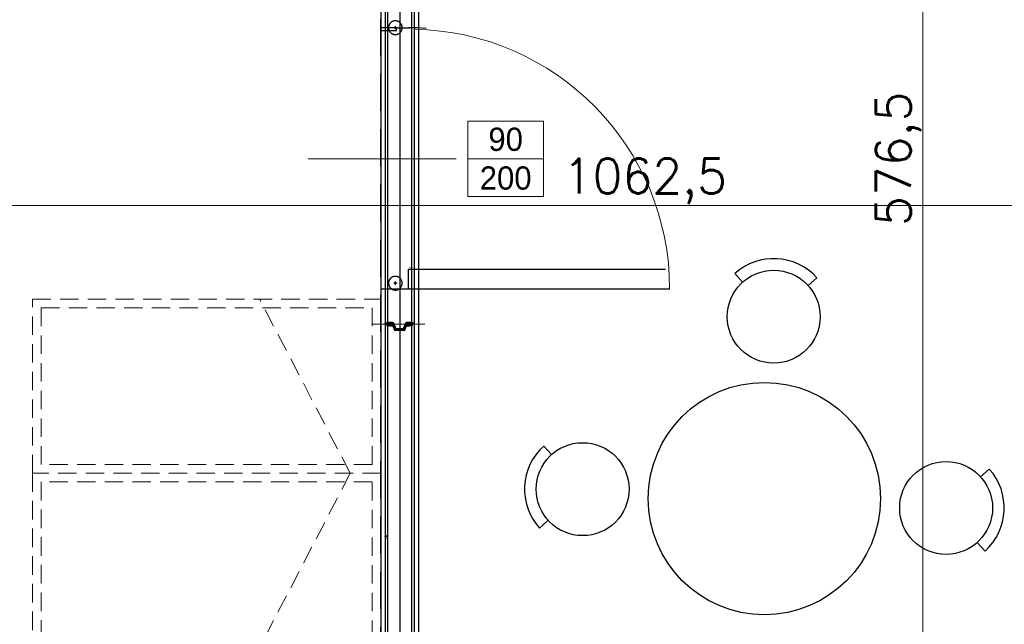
# Model space of a CAD drawing. Header units: millimetres. Extents: x -587 to 33545, y -26688 to 22494.
# Tile 84 of 256: x 9248 to 9587, y 9917 to 10125. Entities that reach past the tile are written whole.
import ezdxf
from ezdxf.lldxf.tags import DXFTag

# ---------------------------------------------------------------- set-up
doc = ezdxf.new("R2010")
doc.units = ezdxf.units.MM
doc.header["$MEASUREMENT"] = 0
doc.linetypes.add('DASHED2', pattern=[9.525, 6.35, -3.175])
for name, color, linetype in [('_I_EKO_PODKLAD 3', 252, 'Continuous'), ('AVECO', 40, 'Continuous'), ('AVECO MODUŁY', 40, 'Continuous'), ('AVECO TORY', 7, 'Continuous')]:
    doc.layers.add(name, color=color, linetype=linetype)
for name, color, linetype, lineweight in [('A_linie osiowe', 30, 'BORDER2', 13), ('A_opisy', 166, 'Continuous', 15), ('A_wyposażenie', 7, 'Continuous', 9), ('l.przerywana', 104, 'ICAD_ISO03W100', 5), ('wymiarowanie', 176, 'Continuous', 9)]:
    doc.layers.add(name, color=color, linetype=linetype, lineweight=lineweight)
doc.styles.add('styl2', font='simplex.shx')
tags = doc.linetypes.add('BORDER2', pattern=[22.225, 6.35, -3.175, 6.35, -3.175, 0, -3.175]).pattern_tags.tags
tags[14:15] = [DXFTag(74, 4), DXFTag(75, 0), DXFTag(340, '0'), DXFTag(46, 1.0), DXFTag(50, 0.0), DXFTag(44, 0.0), DXFTag(45, 0.0)]
tags[12:13] = [DXFTag(74, 4), DXFTag(75, 0), DXFTag(340, '0'), DXFTag(46, 1.0), DXFTag(50, 0.0), DXFTag(44, 0.0), DXFTag(45, 0.0)]
tags[10:11] = [DXFTag(74, 4), DXFTag(75, 0), DXFTag(340, '0'), DXFTag(46, 1.0), DXFTag(50, 0.0), DXFTag(44, 0.0), DXFTag(45, 0.0)]
tags[8:9] = [DXFTag(74, 4), DXFTag(75, 0), DXFTag(340, '0'), DXFTag(46, 1.0), DXFTag(50, 0.0), DXFTag(44, 0.0), DXFTag(45, 0.0)]
tags[6:7] = [DXFTag(74, 4), DXFTag(75, 0), DXFTag(340, '0'), DXFTag(46, 1.0), DXFTag(50, 0.0), DXFTag(44, 0.0), DXFTag(45, 0.0)]
tags[4:5] = [DXFTag(74, 4), DXFTag(75, 0), DXFTag(340, '0'), DXFTag(46, 1.0), DXFTag(50, 0.0), DXFTag(44, 0.0), DXFTag(45, 0.0)]
tags = doc.linetypes.add('ICAD_ISO03W100', pattern=[30, 12, -18]).pattern_tags.tags
tags[6:7] = [DXFTag(74, 4), DXFTag(75, 0), DXFTag(340, '0'), DXFTag(46, 1.0), DXFTag(50, 0.0), DXFTag(44, 0.0), DXFTag(45, 0.0)]
tags[4:5] = [DXFTag(74, 4), DXFTag(75, 0), DXFTag(340, '0'), DXFTag(46, 1.0), DXFTag(50, 0.0), DXFTag(44, 0.0), DXFTag(45, 0.0)]
doc.dimstyles.new('Skala 1-50', dxfattribs={"dimtxt": 12, "dimasz": 5, "dimexe": 1, "dimexo": 1, "dimgap": 1.5, "dimtad": 1, "dimdec": 1, "dimrnd": 0.5, "dimtxsty": 'styl2', "dimblk": 'ARCHTICK', "dimcen": 5, "dimadec": 0, "dimazin": 0, "dimtfac": 1, "dimtdec": 1, "dimtmove": 1, "dimatfit": 3, "dimldrblk": 'ARCHTICK', "dimfxl": 5, "dimfxlon": 1, "dimlwd": -1, "dimlwe": -1, "dimarcsym": 0})

# ---------------------------------------------------------------- blocks, each defined once
blk = doc.blocks.new('_ArchTick')
at = {"color": 0, "linetype": 'ByBlock', "const_width": 0.15}
blk.add_lwpolyline([(-0.5, -0.5), (0.5, 0.5)], dxfattribs=at)
blk = doc.blocks.new('*D5653')
at = {"layer": 'Defpoints', "color": 0}
for p in [(9574.19, 10365.41), (9559.18, 9788.83), (9587.01, 9788.83)]:
    blk.add_point(p, dxfattribs=at)
at = {"layer": 'wymiarowanie', "color": 0}
for p, q in [((9564.18, 10365.41), (9558.18, 10365.41)), ((9559.18, 10365.41), (9559.18, 9788.83)), ((9564.18, 9788.83), (9558.18, 9788.83))]:
    blk.add_line(p, q, dxfattribs=at)
at = {"layer": 'wymiarowanie', "color": 0, "xscale": 5, "yscale": 5, "zscale": 5}
for p, rotation in [((9559.18, 10365.41), 90), ((9559.18, 9788.83), 270)]:
    blk.add_blockref('_ArchTick', p, dxfattribs=dict(at, rotation=rotation))
at = {"layer": 'wymiarowanie', "color": 0, "insert": (9550.83, 10077.12), "char_height": 12, "attachment_point": 5, "rotation": 90, "style": 'styl2'}
blk.add_mtext('576,5', dxfattribs=at)
blk = doc.blocks.new('*D5871')
at = {"layer": 'Defpoints', "color": 0}
for p in [(8932.19, 10071.02), (9994.69, 10071.02), (8932.19, 10061.04)]:
    blk.add_point(p, dxfattribs=at)
at = {"layer": 'wymiarowanie', "color": 0}
for p, q in [((8932.19, 10066.04), (8932.19, 10060.04)), ((9994.69, 10066.04), (9994.69, 10060.04)), ((9994.69, 10061.04), (8932.19, 10061.04))]:
    blk.add_line(p, q, dxfattribs=at)
at = {"layer": 'wymiarowanie', "color": 0, "xscale": 5, "yscale": 5, "zscale": 5, "rotation": 180}
blk.add_blockref('_ArchTick', (8932.19, 10061.04), dxfattribs=at)
at = {"layer": 'wymiarowanie', "color": 0, "xscale": 5, "yscale": 5, "zscale": 5}
blk.add_blockref('_ArchTick', (9994.69, 10061.04), dxfattribs=at)
at = {"layer": 'wymiarowanie', "color": 0, "insert": (9463.44, 10069.39), "char_height": 12, "attachment_point": 5, "style": 'styl2'}
blk.add_mtext('1062,5', dxfattribs=at)

msp = doc.modelspace()

# ---------------------------------------------------------------- linework, layer by layer
at = {"layer": '_I_EKO_PODKLAD 3', "color": 5, "linetype": 'DASHED2', "ltscale": 2}
msp.add_line((9372.5, 9788.83), (9372.5, 10365.41), dxfattribs=at)
msp.add_line((9372.5, 9788.83), (9372.5, 10365.41), dxfattribs=at)
at = {"layer": '_I_EKO_PODKLAD 3', "color": 7, "ltscale": 500}
for p, q in [((9497.12, 10034.62), (9494.44, 10037.59)), ((9497.12, 10034.62), (9494.44, 10037.59)), ((9519.72, 10033.45), (9522.69, 10036.13)), ((9519.72, 10033.45), (9522.69, 10036.13)), ((9431.28, 9975.24), (9428.6, 9978.21)), ((9431.28, 9975.24), (9428.6, 9978.21)), ((9579.1, 9967.61), (9582.07, 9970.29)), ((9579.1, 9967.61), (9582.07, 9970.29)), ((9430.12, 9952.64), (9427.14, 9949.96)), ((9430.12, 9952.64), (9427.14, 9949.96)), ((9577.93, 9945.01), (9580.61, 9942.04)), ((9577.93, 9945.01), (9580.61, 9942.04))]:
    msp.add_line(p, q, dxfattribs=at)
for centre, radius in [((9507.84, 10022.73), 16), ((9507.84, 10022.73), 16), ((9504.61, 9960.12), 40), ((9504.61, 9960.12), 40), ((9442, 9963.36), 16), ((9442, 9963.36), 16), ((9567.21, 9956.89), 16), ((9567.21, 9956.89), 16)]:
    msp.add_circle(centre, radius, dxfattribs=at)
for centre, start, end in [((9507.84, 10022.73), 42.045, 132.045), ((9507.84, 10022.73), 42.045, 132.045), ((9442, 9963.36), 132.045, 222.045), ((9442, 9963.36), 132.045, 222.045), ((9567.21, 9956.89), 312.045, 42.045), ((9567.21, 9956.89), 312.045, 42.045)]:
    msp.add_arc(centre, 20, start, end, dxfattribs=at)
at = {"layer": 'A_linie osiowe', "color": 7, "ltscale": 0.5}
msp.add_line((9387.62, 10020.22), (9369.5, 10020.22), dxfattribs=at)
at = {"layer": 'A_opisy'}
msp.add_line((9347.5, 10077.12), (9402.5, 10077.12), dxfattribs=at)
at = {"layer": 'A_wyposażenie', "color": 7, "linetype": 'DASHED2'}
for q in [(9330.74, 10028.83), (9330.74, 10028.83), (9330.74, 9908.83), (9330.74, 9908.83)]:
    msp.add_line((9361.97, 9968.83), q, dxfattribs=at)
for points in [[(9372.5, 10028.83), (9372.5, 9968.83), (9252.5, 9968.83), (9252.5, 10028.83)], [(9372.5, 10028.83), (9372.5, 9968.83), (9252.5, 9968.83), (9252.5, 10028.83)], [(9369.5, 10025.83), (9369.5, 9971.83), (9255.5, 9971.83), (9255.5, 10025.83)], [(9369.5, 10025.83), (9369.5, 9971.83), (9255.5, 9971.83), (9255.5, 10025.83)], [(9372.5, 9908.83), (9372.5, 9968.83), (9252.5, 9968.83), (9252.5, 9908.83)], [(9372.5, 9908.83), (9372.5, 9968.83), (9252.5, 9968.83), (9252.5, 9908.83)], [(9369.5, 9911.83), (9369.5, 9965.83), (9255.5, 9965.83), (9255.5, 9911.83)], [(9369.5, 9911.83), (9369.5, 9965.83), (9255.5, 9965.83), (9255.5, 9911.83)]]:
    msp.add_lwpolyline(points, close=True, dxfattribs=at)
at = {"layer": 'AVECO', "color": 7}
for p, q in [((9374.74, 10019.9), (9374.55, 10019.9)), ((9374.55, 10019.9), (9374.55, 10019.73)), ((9374.55, 10019.73), (9374.74, 10019.73)), ((9374.55, 10019.73), (9375.55, 10019.73)), ((9375.71, 10019.9), (9374.74, 10019.9)), ((9374.74, 10019.73), (9375.55, 10019.73)), ((9375.55, 10019.73), (9375.55, 10019.61)), ((9375.55, 10019.61), (9375.71, 10019.61)), ((9376.33, 10019.9), (9375.71, 10019.9)), ((9375.71, 10019.61), (9376.33, 10019.61)), ((9376.55, 10019.9), (9376.33, 10019.9)), ((9376.33, 10019.61), (9376.61, 10019.61)), ((9376.56, 10019.9), (9376.55, 10019.9)), ((9376.58, 10019.9), (9376.56, 10019.9)), ((9376.59, 10019.9), (9376.58, 10019.9)), ((9376.6, 10019.9), (9376.59, 10019.9)), ((9376.61, 10019.9), (9376.6, 10019.9)), ((9376.62, 10019.9), (9376.61, 10019.9)), ((9376.61, 10019.61), (9376.66, 10019.47)), ((9376.63, 10019.9), (9376.62, 10019.9)), ((9376.64, 10019.89), (9376.63, 10019.9)), ((9376.65, 10019.89), (9376.64, 10019.89)), ((9376.66, 10019.89), (9376.65, 10019.89)), ((9376.67, 10019.89), (9376.66, 10019.89)), ((9376.66, 10019.47), (9377.34, 10017.89)), ((9376.68, 10019.88), (9376.67, 10019.89)), ((9376.69, 10019.88), (9376.68, 10019.88)), ((9376.71, 10019.87), (9376.69, 10019.88)), ((9376.73, 10019.86), (9376.71, 10019.87)), ((9376.75, 10019.85), (9376.73, 10019.86)), ((9376.77, 10019.85), (9376.75, 10019.85)), ((9376.78, 10019.84), (9376.77, 10019.85)), ((9376.8, 10019.83), (9376.78, 10019.84)), ((9376.81, 10019.82), (9376.8, 10019.83)), ((9376.8, 10019.83), (9376.8, 10019.83)), ((9376.82, 10019.82), (9376.81, 10019.82)), ((9376.81, 10019.82), (9376.81, 10019.82)), ((9376.82, 10019.81), (9376.82, 10019.82)), ((9376.82, 10019.82), (9376.82, 10019.82)), ((9376.83, 10019.81), (9376.82, 10019.81)), ((9376.82, 10019.81), (9376.82, 10019.81)), ((9376.83, 10019.8), (9376.83, 10019.81)), ((9376.83, 10019.81), (9376.83, 10019.81)), ((9376.83, 10019.81), (9376.83, 10019.81)), ((9376.84, 10019.8), (9376.83, 10019.8)), ((9376.84, 10019.79), (9376.84, 10019.8)), ((9376.84, 10019.8), (9376.84, 10019.8)), ((9376.85, 10019.79), (9376.84, 10019.79)), ((9376.85, 10019.78), (9376.85, 10019.79)), ((9376.85, 10019.79), (9376.85, 10019.79)), ((9376.85, 10019.79), (9376.85, 10019.79)), ((9376.86, 10019.78), (9376.85, 10019.78)), ((9376.85, 10019.78), (9376.85, 10019.78)), ((9376.86, 10019.77), (9376.86, 10019.78)), ((9376.87, 10019.76), (9376.86, 10019.77)), ((9376.86, 10019.77), (9376.86, 10019.77)), ((9376.87, 10019.75), (9376.87, 10019.76)), ((9376.88, 10019.74), (9376.87, 10019.75)), ((9376.87, 10019.75), (9376.87, 10019.75)), ((9377.62, 10018.01), (9376.88, 10019.74)), ((9381.12, 10019.74), (9380.38, 10018.01)), ((9380.66, 10017.89), (9381.39, 10019.61)), ((9381.13, 10019.75), (9381.12, 10019.75)), ((9381.12, 10019.75), (9381.12, 10019.74)), ((9381.14, 10019.77), (9381.13, 10019.76)), ((9381.13, 10019.76), (9381.13, 10019.75)), ((9381.15, 10019.78), (9381.14, 10019.78)), ((9381.14, 10019.78), (9381.14, 10019.77)), ((9381.14, 10019.77), (9381.14, 10019.77)), ((9381.16, 10019.8), (9381.15, 10019.79)), ((9381.15, 10019.79), (9381.15, 10019.79)), ((9381.15, 10019.79), (9381.15, 10019.79)), ((9381.15, 10019.79), (9381.15, 10019.79)), ((9381.15, 10019.79), (9381.15, 10019.78)), ((9381.15, 10019.78), (9381.15, 10019.78)), ((9381.17, 10019.81), (9381.16, 10019.8)), ((9381.16, 10019.8), (9381.16, 10019.8)), ((9381.16, 10019.8), (9381.16, 10019.8)), ((9381.18, 10019.81), (9381.17, 10019.81)), ((9381.17, 10019.81), (9381.17, 10019.81)), ((9381.17, 10019.81), (9381.17, 10019.81)), ((9381.17, 10019.81), (9381.17, 10019.81)), ((9381.19, 10019.82), (9381.18, 10019.82)), ((9381.18, 10019.82), (9381.18, 10019.82)), ((9381.18, 10019.82), (9381.18, 10019.82)), ((9381.18, 10019.82), (9381.18, 10019.81)), ((9381.2, 10019.83), (9381.19, 10019.83)), ((9381.19, 10019.83), (9381.19, 10019.82)), ((9381.22, 10019.84), (9381.2, 10019.83)), ((9381.23, 10019.85), (9381.22, 10019.84)), ((9381.25, 10019.85), (9381.23, 10019.85)), ((9381.27, 10019.86), (9381.25, 10019.85)), ((9381.29, 10019.87), (9381.27, 10019.86)), ((9381.31, 10019.88), (9381.29, 10019.87)), ((9381.32, 10019.88), (9381.31, 10019.88)), ((9381.33, 10019.89), (9381.32, 10019.88)), ((9381.34, 10019.89), (9381.33, 10019.89)), ((9381.35, 10019.89), (9381.34, 10019.89)), ((9381.36, 10019.89), (9381.35, 10019.89)), ((9381.37, 10019.9), (9381.36, 10019.89)), ((9381.38, 10019.9), (9381.37, 10019.9)), ((9381.39, 10019.9), (9381.38, 10019.9)), ((9381.4, 10019.9), (9381.39, 10019.9)), ((9381.39, 10019.61), (9381.56, 10019.61)), ((9381.41, 10019.9), (9381.4, 10019.9)), ((9381.42, 10019.9), (9381.41, 10019.9)), ((9381.43, 10019.9), (9381.42, 10019.9)), ((9381.44, 10019.9), (9381.43, 10019.9)), ((9381.67, 10019.9), (9381.44, 10019.9)), ((9381.56, 10019.61), (9381.67, 10019.61)), ((9382.29, 10019.9), (9381.67, 10019.9)), ((9381.67, 10019.61), (9382.29, 10019.61)), ((9383.26, 10019.9), (9382.29, 10019.9)), ((9382.29, 10019.61), (9382.45, 10019.61)), ((9382.45, 10019.73), (9383.45, 10019.73)), ((9382.45, 10019.61), (9382.45, 10019.73)), ((9382.45, 10019.73), (9383.26, 10019.73)), ((9383.45, 10019.9), (9383.26, 10019.9)), ((9383.26, 10019.73), (9383.45, 10019.73)), ((9383.45, 10019.73), (9383.45, 10019.9)), ((9377.62, 10018), (9377.62, 10018.01)), ((9377.62, 10018.01), (9377.62, 10018.01)), ((9377.62, 10017.99), (9377.62, 10018)), ((9377.62, 10018), (9377.62, 10018)), ((9377.62, 10018), (9377.62, 10018)), ((9377.62, 10018), (9377.62, 10018)), ((9377.62, 10018), (9377.62, 10018)), ((9377.62, 10018), (9377.62, 10018)), ((9377.62, 10018), (9377.62, 10018)), ((9377.62, 10018), (9377.62, 10018)), ((9377.62, 10018), (9377.62, 10018)), ((9377.62, 10018), (9377.62, 10018)), ((9377.62, 10018), (9377.62, 10018)), ((9377.63, 10017.99), (9377.62, 10017.99)), ((9377.64, 10017.99), (9377.63, 10017.99)), ((9377.63, 10017.99), (9377.63, 10017.99)), ((9377.63, 10017.99), (9377.63, 10017.99)), ((9377.63, 10017.99), (9377.63, 10017.99)), ((9377.63, 10017.99), (9377.63, 10017.99)), ((9377.63, 10017.99), (9377.63, 10017.99)), ((9377.63, 10017.99), (9377.63, 10017.99)), ((9377.63, 10017.99), (9377.63, 10017.99)), ((9377.63, 10017.99), (9377.63, 10017.99)), ((9377.63, 10017.99), (9377.63, 10017.99)), ((9377.63, 10017.99), (9377.63, 10017.99)), ((9377.63, 10017.99), (9377.63, 10017.99)), ((9377.63, 10017.99), (9377.63, 10017.99)), ((9377.63, 10017.99), (9377.63, 10017.99)), ((9377.64, 10017.98), (9377.64, 10017.99)), ((9377.64, 10017.99), (9377.64, 10017.99)), ((9377.64, 10017.99), (9377.64, 10017.99)), ((9377.64, 10017.99), (9377.64, 10017.99)), ((9377.65, 10017.98), (9377.64, 10017.98)), ((9377.64, 10017.98), (9377.64, 10017.98)), ((9377.64, 10017.98), (9377.64, 10017.98)), ((9377.64, 10017.98), (9377.64, 10017.98)), ((9377.64, 10017.98), (9377.64, 10017.98)), ((9377.64, 10017.98), (9377.64, 10017.98)), ((9377.66, 10017.98), (9377.65, 10017.98)), ((9377.65, 10017.98), (9377.65, 10017.98)), ((9377.65, 10017.98), (9377.65, 10017.98)), ((9377.65, 10017.98), (9377.65, 10017.98)), ((9377.65, 10017.98), (9377.65, 10017.98)), ((9377.65, 10017.98), (9377.65, 10017.98)), ((9377.67, 10017.98), (9377.66, 10017.98)), ((9377.66, 10017.98), (9377.66, 10017.98)), ((9377.66, 10017.98), (9377.66, 10017.98)), ((9377.72, 10017.98), (9377.67, 10017.98)), ((9377.73, 10017.98), (9377.72, 10017.98)), ((9379, 10017.97), (9377.73, 10017.98)), ((9380.27, 10017.98), (9379, 10017.97)), ((9380.28, 10017.98), (9380.27, 10017.98)), ((9380.33, 10017.98), (9380.28, 10017.98)), ((9380.34, 10017.98), (9380.33, 10017.98)), ((9380.33, 10017.98), (9380.33, 10017.98)), ((9380.35, 10017.98), (9380.34, 10017.98)), ((9380.34, 10017.98), (9380.34, 10017.98)), ((9380.34, 10017.98), (9380.34, 10017.98)), ((9380.36, 10017.98), (9380.35, 10017.98)), ((9380.35, 10017.98), (9380.35, 10017.98)), ((9380.35, 10017.98), (9380.35, 10017.98)), ((9380.35, 10017.98), (9380.35, 10017.98)), ((9380.35, 10017.98), (9380.35, 10017.98)), ((9380.35, 10017.98), (9380.35, 10017.98)), ((9380.37, 10017.99), (9380.36, 10017.99)), ((9380.36, 10017.99), (9380.36, 10017.99)), ((9380.36, 10017.99), (9380.36, 10017.99)), ((9380.36, 10017.99), (9380.36, 10017.99)), ((9380.36, 10017.99), (9380.36, 10017.99)), ((9380.36, 10017.99), (9380.36, 10017.99)), ((9380.36, 10017.99), (9380.36, 10017.99)), ((9380.36, 10017.99), (9380.36, 10017.98)), ((9380.36, 10017.98), (9380.36, 10017.98)), ((9380.36, 10017.98), (9380.36, 10017.98)), ((9380.36, 10017.98), (9380.36, 10017.98)), ((9380.36, 10017.98), (9380.36, 10017.98)), ((9380.38, 10018), (9380.37, 10018)), ((9380.37, 10018), (9380.37, 10018)), ((9380.37, 10018), (9380.37, 10018)), ((9380.37, 10018), (9380.37, 10018)), ((9380.37, 10018), (9380.37, 10017.99)), ((9380.37, 10017.99), (9380.37, 10017.99)), ((9380.37, 10017.99), (9380.37, 10017.99)), ((9380.37, 10017.99), (9380.37, 10017.99)), ((9380.37, 10017.99), (9380.37, 10017.99)), ((9380.37, 10017.99), (9380.37, 10017.99)), ((9380.37, 10017.99), (9380.37, 10017.99)), ((9380.37, 10017.99), (9380.37, 10017.99)), ((9380.37, 10017.99), (9380.37, 10017.99)), ((9380.37, 10017.99), (9380.37, 10017.99)), ((9380.37, 10017.99), (9380.37, 10017.99)), ((9380.37, 10017.99), (9380.37, 10017.99)), ((9380.38, 10018.01), (9380.38, 10018.01)), ((9380.38, 10018.01), (9380.38, 10018)), ((9380.38, 10018), (9380.38, 10018)), ((9380.38, 10018), (9380.38, 10018)), ((9380.38, 10018), (9380.38, 10018)), ((9380.38, 10018), (9380.38, 10018)), ((9380.38, 10018), (9380.38, 10018)), ((9380.38, 10018), (9380.38, 10018)), ((9374.74, 9946.52), (9374.55, 9946.52)), ((9374.55, 9946.52), (9374.55, 9946.35)), ((9374.55, 9946.35), (9374.74, 9946.35))]:
    msp.add_line(p, q, dxfattribs=at)
at = {"layer": 'AVECO MODUŁY', "color": 7}
for p, q in [((9374.8, 10361.03), (9374.8, 9792.92)), ((9383.18, 9792.92), (9383.18, 10361.03)), ((9375.35, 10123.25), (9375.32, 10123.18)), ((9375.38, 10123.33), (9375.35, 10123.25)), ((9375.42, 10123.4), (9375.38, 10123.33)), ((9375.46, 10123.47), (9375.42, 10123.4)), ((9375.5, 10123.54), (9375.46, 10123.47)), ((9375.55, 10123.61), (9375.5, 10123.54)), ((9375.6, 10123.68), (9375.55, 10123.61)), ((9375.65, 10123.74), (9375.6, 10123.68)), ((9375.7, 10123.8), (9375.65, 10123.74)), ((9375.75, 10123.87), (9375.7, 10123.8)), ((9375.81, 10123.93), (9375.75, 10123.87)), ((9375.87, 10123.98), (9375.81, 10123.93)), ((9375.93, 10124.04), (9375.87, 10123.98)), ((9375.99, 10124.09), (9375.93, 10124.04)), ((9376.05, 10124.14), (9375.99, 10124.09)), ((9376.12, 10124.19), (9376.05, 10124.14)), ((9376.19, 10124.24), (9376.12, 10124.19)), ((9376.25, 10124.28), (9376.19, 10124.24)), ((9376.32, 10124.33), (9376.25, 10124.28)), ((9376.4, 10124.36), (9376.32, 10124.33)), ((9376.47, 10124.4), (9376.4, 10124.36)), ((9376.54, 10124.44), (9376.47, 10124.4)), ((9376.62, 10124.47), (9376.54, 10124.44)), ((9376.7, 10124.5), (9376.62, 10124.47)), ((9376.77, 10124.52), (9376.7, 10124.5)), ((9376.85, 10124.55), (9376.77, 10124.52)), ((9376.93, 10124.57), (9376.85, 10124.55)), ((9377.01, 10124.59), (9376.93, 10124.57)), ((9377.09, 10124.6), (9377.01, 10124.59)), ((9377.17, 10124.62), (9377.09, 10124.6)), ((9377.25, 10124.63), (9377.17, 10124.62)), ((9377.34, 10124.63), (9377.25, 10124.63)), ((9377.42, 10124.64), (9377.34, 10124.63)), ((9377.5, 10124.64), (9377.42, 10124.64)), ((9377.58, 10124.64), (9377.5, 10124.64)), ((9377.66, 10124.63), (9377.58, 10124.64)), ((9377.74, 10124.63), (9377.66, 10124.63)), ((9377.83, 10124.62), (9377.74, 10124.63)), ((9377.91, 10124.6), (9377.83, 10124.62)), ((9377.99, 10124.59), (9377.91, 10124.6)), ((9378.07, 10124.57), (9377.99, 10124.59)), ((9378.15, 10124.55), (9378.07, 10124.57)), ((9378.22, 10124.52), (9378.15, 10124.55)), ((9378.3, 10124.5), (9378.22, 10124.52)), ((9378.38, 10124.47), (9378.3, 10124.5)), ((9378.45, 10124.44), (9378.38, 10124.47)), ((9378.53, 10124.4), (9378.45, 10124.44)), ((9378.6, 10124.36), (9378.53, 10124.4)), ((9378.67, 10124.33), (9378.6, 10124.36)), ((9378.74, 10124.28), (9378.67, 10124.33)), ((9378.81, 10124.24), (9378.74, 10124.28)), ((9378.88, 10124.19), (9378.81, 10124.24)), ((9378.94, 10124.14), (9378.88, 10124.19)), ((9379.01, 10124.09), (9378.94, 10124.14)), ((9379.07, 10124.04), (9379.01, 10124.09)), ((9379.13, 10123.98), (9379.07, 10124.04)), ((9379.19, 10123.93), (9379.13, 10123.98)), ((9379.24, 10123.87), (9379.19, 10123.93)), ((9379.3, 10123.8), (9379.24, 10123.87)), ((9379.35, 10123.74), (9379.3, 10123.8)), ((9379.4, 10123.68), (9379.35, 10123.74)), ((9379.45, 10123.61), (9379.4, 10123.68)), ((9379.49, 10123.54), (9379.45, 10123.61)), ((9379.54, 10123.47), (9379.49, 10123.54)), ((9379.58, 10123.4), (9379.54, 10123.47)), ((9379.61, 10123.33), (9379.58, 10123.4)), ((9379.65, 10123.25), (9379.61, 10123.33)), ((9379.68, 10123.18), (9379.65, 10123.25)), ((9377.95, 10122.26), (9372.5, 10122.26)), ((9372.5, 10121.25), (9377.95, 10121.25)), ((9375.15, 10122.46), (9375.14, 10122.38)), ((9375.14, 10122.38), (9375.14, 10122.3)), ((9375.14, 10122.3), (9375.14, 10122.22)), ((9375.14, 10122.22), (9375.14, 10122.14)), ((9375.14, 10122.14), (9375.15, 10122.05)), ((9375.16, 10122.63), (9375.15, 10122.54)), ((9375.15, 10122.54), (9375.15, 10122.46)), ((9375.15, 10122.05), (9375.16, 10121.97)), ((9375.18, 10122.71), (9375.16, 10122.63)), ((9375.16, 10121.97), (9375.17, 10121.89)), ((9375.17, 10121.89), (9375.19, 10121.81)), ((9375.19, 10122.79), (9375.18, 10122.71)), ((9375.21, 10122.87), (9375.19, 10122.79)), ((9375.19, 10121.81), (9375.2, 10121.73)), ((9375.2, 10121.73), (9375.22, 10121.65)), ((9375.24, 10122.94), (9375.21, 10122.87)), ((9375.22, 10121.65), (9375.25, 10121.57)), ((9375.26, 10123.02), (9375.24, 10122.94)), ((9375.25, 10121.57), (9375.27, 10121.5)), ((9375.29, 10123.1), (9375.26, 10123.02)), ((9375.27, 10121.5), (9375.3, 10121.42)), ((9375.32, 10123.18), (9375.29, 10123.1)), ((9375.3, 10121.42), (9375.33, 10121.34)), ((9375.33, 10121.34), (9375.37, 10121.27)), ((9375.37, 10121.27), (9375.4, 10121.19)), ((9375.4, 10121.19), (9375.44, 10121.12)), ((9375.44, 10121.12), (9375.48, 10121.05)), ((9375.48, 10121.05), (9375.53, 10120.98)), ((9375.53, 10120.98), (9375.57, 10120.91)), ((9375.57, 10120.91), (9375.62, 10120.85)), ((9375.62, 10120.85), (9375.67, 10120.78)), ((9375.67, 10120.78), (9375.73, 10120.72)), ((9375.73, 10120.72), (9375.78, 10120.66)), ((9375.78, 10120.66), (9375.84, 10120.6)), ((9375.84, 10120.6), (9375.9, 10120.55)), ((9375.9, 10120.55), (9375.96, 10120.49)), ((9375.96, 10120.49), (9376.02, 10120.44)), ((9376.02, 10120.44), (9376.09, 10120.39)), ((9376.09, 10120.39), (9376.15, 10120.34)), ((9376.15, 10120.34), (9376.22, 10120.3)), ((9376.22, 10120.3), (9376.29, 10120.25)), ((9376.29, 10120.25), (9376.36, 10120.21)), ((9376.36, 10120.21), (9376.43, 10120.17)), ((9376.43, 10120.17), (9376.51, 10120.14)), ((9376.51, 10120.14), (9376.58, 10120.1)), ((9376.58, 10120.1), (9376.66, 10120.07)), ((9376.66, 10120.07), (9376.73, 10120.05)), ((9376.73, 10120.05), (9376.81, 10120.02)), ((9376.81, 10120.02), (9376.89, 10120)), ((9376.89, 10120), (9376.97, 10119.98)), ((9378.07, 10122.28), (9376.93, 10122.28)), ((9376.97, 10119.98), (9377.05, 10119.96)), ((9377.05, 10119.96), (9377.13, 10119.95)), ((9377.13, 10119.95), (9377.21, 10119.94)), ((9377.21, 10119.94), (9377.29, 10119.93)), ((9377.29, 10119.93), (9377.38, 10119.92)), ((9377.38, 10119.92), (9377.46, 10119.92)), ((9377.46, 10119.92), (9377.54, 10119.92)), ((9377.5, 10121.71), (9377.5, 10122.85)), ((9377.54, 10119.92), (9377.62, 10119.92)), ((9377.62, 10119.92), (9377.7, 10119.93)), ((9377.7, 10119.93), (9377.78, 10119.94)), ((9377.78, 10119.94), (9377.87, 10119.95)), ((9377.87, 10119.95), (9377.95, 10119.96)), ((9377.95, 10121.25), (9377.95, 10122.26)), ((9377.95, 10122.26), (9382.5, 10122.26)), ((9377.95, 10119.96), (9378.03, 10119.98)), ((9378.03, 10119.98), (9378.11, 10120)), ((9378.11, 10120), (9378.18, 10120.02)), ((9378.18, 10120.02), (9378.26, 10120.05)), ((9378.26, 10120.05), (9378.34, 10120.07)), ((9378.34, 10120.07), (9378.42, 10120.1)), ((9378.42, 10120.1), (9378.49, 10120.14)), ((9378.49, 10120.14), (9378.56, 10120.17)), ((9378.56, 10120.17), (9378.64, 10120.21)), ((9378.64, 10120.21), (9378.71, 10120.25)), ((9378.71, 10120.25), (9378.78, 10120.3)), ((9378.78, 10120.3), (9378.85, 10120.34)), ((9378.85, 10120.34), (9378.91, 10120.39)), ((9378.91, 10120.39), (9378.98, 10120.44)), ((9378.98, 10120.44), (9379.04, 10120.49)), ((9379.04, 10120.49), (9379.1, 10120.55)), ((9379.1, 10120.55), (9379.16, 10120.6)), ((9379.16, 10120.6), (9379.22, 10120.66)), ((9379.22, 10120.66), (9379.27, 10120.72)), ((9379.27, 10120.72), (9379.33, 10120.78)), ((9379.33, 10120.78), (9379.38, 10120.85)), ((9379.38, 10120.85), (9379.42, 10120.91)), ((9379.42, 10120.91), (9379.47, 10120.98)), ((9379.47, 10120.98), (9379.51, 10121.05)), ((9379.51, 10121.05), (9379.56, 10121.12)), ((9379.56, 10121.12), (9379.59, 10121.19)), ((9379.59, 10121.19), (9379.63, 10121.27)), ((9379.63, 10121.27), (9379.66, 10121.34)), ((9379.66, 10121.34), (9379.7, 10121.42)), ((9379.71, 10123.1), (9379.68, 10123.18)), ((9379.7, 10121.42), (9379.72, 10121.5)), ((9379.74, 10123.02), (9379.71, 10123.1)), ((9379.72, 10121.5), (9379.75, 10121.57)), ((9379.76, 10122.94), (9379.74, 10123.02)), ((9379.75, 10121.57), (9379.77, 10121.65)), ((9379.78, 10122.87), (9379.76, 10122.94)), ((9379.77, 10121.65), (9379.79, 10121.73)), ((9379.8, 10122.79), (9379.78, 10122.87)), ((9379.79, 10121.73), (9379.81, 10121.81)), ((9379.82, 10122.71), (9379.8, 10122.79)), ((9379.81, 10121.81), (9379.83, 10121.89)), ((9379.83, 10122.63), (9379.82, 10122.71)), ((9379.84, 10122.54), (9379.83, 10122.63)), ((9379.83, 10121.89), (9379.84, 10121.97)), ((9379.85, 10122.46), (9379.84, 10122.54)), ((9379.84, 10121.97), (9379.85, 10122.05)), ((9379.86, 10122.38), (9379.85, 10122.46)), ((9379.85, 10122.14), (9379.86, 10122.22)), ((9379.85, 10122.05), (9379.85, 10122.14)), ((9379.86, 10122.3), (9379.86, 10122.38)), ((9379.86, 10122.22), (9379.86, 10122.3)), ((9385.05, 10122.21), (9381.98, 10122.26)), ((9388.12, 10122.05), (9385.05, 10122.21)), ((9372.5, 10039.55), (9372.5, 10039.65)), ((9381.98, 10039.13), (9470.58, 10039.13)), ((9381.98, 10032.26), (9381.98, 10039.11)), ((9382.5, 10039.65), (9382.5, 10039.53)), ((9375.26, 10035.02), (9375.24, 10034.94)), ((9375.29, 10035.1), (9375.26, 10035.02)), ((9375.32, 10035.18), (9375.29, 10035.1)), ((9375.35, 10035.25), (9375.32, 10035.18)), ((9375.38, 10035.33), (9375.35, 10035.25)), ((9375.42, 10035.4), (9375.38, 10035.33)), ((9375.46, 10035.47), (9375.42, 10035.4)), ((9375.5, 10035.54), (9375.46, 10035.47)), ((9375.55, 10035.61), (9375.5, 10035.54)), ((9375.6, 10035.68), (9375.55, 10035.61)), ((9375.65, 10035.74), (9375.6, 10035.68)), ((9375.7, 10035.8), (9375.65, 10035.74)), ((9375.75, 10035.87), (9375.7, 10035.8)), ((9375.81, 10035.93), (9375.75, 10035.87)), ((9375.87, 10035.98), (9375.81, 10035.93)), ((9375.93, 10036.04), (9375.87, 10035.98)), ((9375.99, 10036.09), (9375.93, 10036.04)), ((9376.05, 10036.14), (9375.99, 10036.09)), ((9376.12, 10036.19), (9376.05, 10036.14)), ((9376.19, 10036.24), (9376.12, 10036.19)), ((9376.25, 10036.28), (9376.19, 10036.24)), ((9376.32, 10036.33), (9376.25, 10036.28)), ((9376.4, 10036.36), (9376.32, 10036.33)), ((9376.47, 10036.4), (9376.4, 10036.36)), ((9376.54, 10036.44), (9376.47, 10036.4)), ((9376.62, 10036.47), (9376.54, 10036.44)), ((9376.7, 10036.5), (9376.62, 10036.47)), ((9376.77, 10036.52), (9376.7, 10036.5)), ((9376.85, 10036.55), (9376.77, 10036.52)), ((9376.93, 10036.57), (9376.85, 10036.55)), ((9377.01, 10036.59), (9376.93, 10036.57)), ((9377.09, 10036.6), (9377.01, 10036.59)), ((9377.17, 10036.62), (9377.09, 10036.6)), ((9377.25, 10036.63), (9377.17, 10036.62)), ((9377.34, 10036.63), (9377.25, 10036.63)), ((9377.42, 10036.64), (9377.34, 10036.63)), ((9377.5, 10036.64), (9377.42, 10036.64)), ((9377.58, 10036.64), (9377.5, 10036.64)), ((9377.66, 10036.63), (9377.58, 10036.64)), ((9377.74, 10036.63), (9377.66, 10036.63)), ((9377.83, 10036.62), (9377.74, 10036.63)), ((9377.91, 10036.6), (9377.83, 10036.62)), ((9377.99, 10036.59), (9377.91, 10036.6)), ((9378.07, 10036.57), (9377.99, 10036.59)), ((9378.15, 10036.55), (9378.07, 10036.57)), ((9378.22, 10036.52), (9378.15, 10036.55)), ((9378.3, 10036.5), (9378.22, 10036.52)), ((9378.38, 10036.47), (9378.3, 10036.5)), ((9378.45, 10036.44), (9378.38, 10036.47)), ((9378.53, 10036.4), (9378.45, 10036.44)), ((9378.6, 10036.36), (9378.53, 10036.4)), ((9378.67, 10036.33), (9378.6, 10036.36)), ((9378.74, 10036.28), (9378.67, 10036.33)), ((9378.81, 10036.24), (9378.74, 10036.28)), ((9378.88, 10036.19), (9378.81, 10036.24)), ((9378.94, 10036.14), (9378.88, 10036.19)), ((9379.01, 10036.09), (9378.94, 10036.14)), ((9379.07, 10036.04), (9379.01, 10036.09)), ((9379.13, 10035.98), (9379.07, 10036.04)), ((9379.19, 10035.93), (9379.13, 10035.98)), ((9379.24, 10035.87), (9379.19, 10035.93)), ((9379.3, 10035.8), (9379.24, 10035.87)), ((9379.35, 10035.74), (9379.3, 10035.8)), ((9379.4, 10035.68), (9379.35, 10035.74)), ((9379.45, 10035.61), (9379.4, 10035.68)), ((9379.49, 10035.54), (9379.45, 10035.61)), ((9379.54, 10035.47), (9379.49, 10035.54)), ((9379.58, 10035.4), (9379.54, 10035.47)), ((9379.61, 10035.33), (9379.58, 10035.4)), ((9379.65, 10035.25), (9379.61, 10035.33)), ((9379.68, 10035.18), (9379.65, 10035.25)), ((9379.71, 10035.1), (9379.68, 10035.18)), ((9379.74, 10035.02), (9379.71, 10035.1)), ((9379.76, 10034.94), (9379.74, 10035.02)), ((9382.5, 10032.26), (9372.5, 10032.26)), ((9375.15, 10034.46), (9375.14, 10034.38)), ((9375.14, 10034.38), (9375.14, 10034.3)), ((9375.14, 10034.3), (9375.14, 10034.22)), ((9375.14, 10034.22), (9375.14, 10034.14)), ((9375.14, 10034.14), (9375.15, 10034.05)), ((9375.16, 10034.63), (9375.15, 10034.54)), ((9375.15, 10034.54), (9375.15, 10034.46)), ((9375.15, 10034.05), (9375.16, 10033.97)), ((9375.18, 10034.71), (9375.16, 10034.63)), ((9375.16, 10033.97), (9375.17, 10033.89)), ((9375.17, 10033.89), (9375.19, 10033.81)), ((9375.19, 10034.79), (9375.18, 10034.71)), ((9375.21, 10034.87), (9375.19, 10034.79)), ((9375.19, 10033.81), (9375.2, 10033.73)), ((9375.2, 10033.73), (9375.22, 10033.65)), ((9375.24, 10034.94), (9375.21, 10034.87)), ((9375.22, 10033.65), (9375.25, 10033.57)), ((9375.25, 10033.57), (9375.27, 10033.5)), ((9375.27, 10033.5), (9375.3, 10033.42)), ((9375.3, 10033.42), (9375.33, 10033.34)), ((9375.33, 10033.34), (9375.37, 10033.27)), ((9375.37, 10033.27), (9375.4, 10033.19)), ((9375.4, 10033.19), (9375.44, 10033.12)), ((9375.44, 10033.12), (9375.48, 10033.05)), ((9375.48, 10033.05), (9375.53, 10032.98)), ((9375.53, 10032.98), (9375.57, 10032.91)), ((9375.57, 10032.91), (9375.62, 10032.85)), ((9375.62, 10032.85), (9375.67, 10032.78)), ((9375.67, 10032.78), (9375.73, 10032.72)), ((9375.73, 10032.72), (9375.78, 10032.66)), ((9375.78, 10032.66), (9375.84, 10032.6)), ((9375.84, 10032.6), (9375.9, 10032.55)), ((9375.9, 10032.55), (9375.96, 10032.49)), ((9375.96, 10032.49), (9376.02, 10032.44)), ((9376.02, 10032.44), (9376.09, 10032.39)), ((9376.09, 10032.39), (9376.15, 10032.34)), ((9376.15, 10032.34), (9376.22, 10032.3)), ((9376.22, 10032.3), (9376.29, 10032.25)), ((9376.29, 10032.25), (9376.36, 10032.21)), ((9376.36, 10032.21), (9376.43, 10032.17)), ((9376.43, 10032.17), (9376.51, 10032.14)), ((9376.51, 10032.14), (9376.58, 10032.1)), ((9376.58, 10032.1), (9376.66, 10032.07)), ((9376.66, 10032.07), (9376.73, 10032.05)), ((9376.73, 10032.05), (9376.81, 10032.02)), ((9376.81, 10032.02), (9376.89, 10032)), ((9376.89, 10032), (9376.97, 10031.98)), ((9378.07, 10034.28), (9376.93, 10034.28)), ((9376.97, 10031.98), (9377.05, 10031.96)), ((9377.05, 10031.96), (9377.13, 10031.95)), ((9377.13, 10031.95), (9377.21, 10031.94)), ((9377.21, 10031.94), (9377.29, 10031.93)), ((9377.29, 10031.93), (9377.38, 10031.92)), ((9377.38, 10031.92), (9377.46, 10031.92)), ((9377.46, 10031.92), (9377.54, 10031.92)), ((9377.5, 10033.71), (9377.5, 10034.85)), ((9377.54, 10031.92), (9377.62, 10031.92)), ((9377.62, 10031.92), (9377.7, 10031.93)), ((9377.7, 10031.93), (9377.78, 10031.94)), ((9377.78, 10031.94), (9377.87, 10031.95)), ((9377.87, 10031.95), (9377.95, 10031.96)), ((9377.95, 10031.96), (9378.03, 10031.98)), ((9378.03, 10031.98), (9378.11, 10032)), ((9378.11, 10032), (9378.18, 10032.02)), ((9378.18, 10032.02), (9378.26, 10032.05)), ((9378.26, 10032.05), (9378.34, 10032.07)), ((9378.34, 10032.07), (9378.42, 10032.1)), ((9378.42, 10032.1), (9378.49, 10032.14)), ((9378.49, 10032.14), (9378.56, 10032.17)), ((9378.56, 10032.17), (9378.64, 10032.21)), ((9378.64, 10032.21), (9378.71, 10032.25)), ((9378.71, 10032.25), (9378.78, 10032.3)), ((9378.78, 10032.3), (9378.85, 10032.34)), ((9378.85, 10032.34), (9378.91, 10032.39)), ((9378.91, 10032.39), (9378.98, 10032.44)), ((9378.98, 10032.44), (9379.04, 10032.49)), ((9379.04, 10032.49), (9379.1, 10032.55)), ((9379.1, 10032.55), (9379.16, 10032.6)), ((9379.16, 10032.6), (9379.22, 10032.66)), ((9379.22, 10032.66), (9379.27, 10032.72)), ((9379.27, 10032.72), (9379.33, 10032.78)), ((9379.33, 10032.78), (9379.38, 10032.85)), ((9379.38, 10032.85), (9379.42, 10032.91)), ((9379.42, 10032.91), (9379.47, 10032.98)), ((9379.47, 10032.98), (9379.51, 10033.05)), ((9379.51, 10033.05), (9379.56, 10033.12)), ((9379.56, 10033.12), (9379.59, 10033.19)), ((9379.59, 10033.19), (9379.63, 10033.27)), ((9379.63, 10033.27), (9379.66, 10033.34)), ((9379.66, 10033.34), (9379.7, 10033.42)), ((9379.7, 10033.42), (9379.72, 10033.5)), ((9379.72, 10033.5), (9379.75, 10033.57)), ((9379.75, 10033.57), (9379.77, 10033.65)), ((9379.78, 10034.87), (9379.76, 10034.94)), ((9379.77, 10033.65), (9379.79, 10033.73)), ((9379.8, 10034.79), (9379.78, 10034.87)), ((9379.79, 10033.73), (9379.81, 10033.81)), ((9379.82, 10034.71), (9379.8, 10034.79)), ((9379.81, 10033.81), (9379.83, 10033.89)), ((9379.83, 10034.63), (9379.82, 10034.71)), ((9379.84, 10034.54), (9379.83, 10034.63)), ((9379.83, 10033.89), (9379.84, 10033.97)), ((9379.85, 10034.46), (9379.84, 10034.54)), ((9379.84, 10033.97), (9379.85, 10034.05)), ((9379.86, 10034.38), (9379.85, 10034.46)), ((9379.85, 10034.14), (9379.86, 10034.22)), ((9379.85, 10034.05), (9379.85, 10034.14)), ((9379.86, 10034.3), (9379.86, 10034.38)), ((9379.86, 10034.22), (9379.86, 10034.3)), ((9471.98, 10032.26), (9382.5, 10032.26)), ((9373.99, 10020.42), (9373.99, 10020.52)), ((9373.99, 10020.52), (9374.8, 10020.52)), ((9374.8, 10020.42), (9373.99, 10020.42)), ((9374, 10020.45), (9374, 10020.55)), ((9374.8, 10020.52), (9374, 10020.52)), ((9374.8, 10020.82), (9375.43, 10020.82)), ((9374.8, 10020.62), (9374.8, 10020.82)), ((9374.8, 10020.52), (9374.8, 10020.62)), ((9375.82, 10020.42), (9374.8, 10020.42)), ((9375.43, 10020.82), (9376.54, 10020.82)), ((9376.22, 10020.42), (9375.82, 10020.42)), ((9376.6, 10020.42), (9376.22, 10020.42)), ((9376.54, 10020.82), (9376.55, 10020.82)), ((9376.55, 10020.82), (9376.56, 10020.82)), ((9376.56, 10020.82), (9376.57, 10020.82)), ((9376.57, 10020.82), (9376.59, 10020.82)), ((9376.59, 10020.82), (9376.6, 10020.81)), ((9376.6, 10020.81), (9376.61, 10020.81)), ((9377.39, 10018.57), (9376.6, 10020.42)), ((9376.61, 10020.81), (9376.62, 10020.81)), ((9376.62, 10020.81), (9376.63, 10020.81)), ((9376.63, 10020.81), (9376.64, 10020.8)), ((9376.64, 10020.8), (9376.64, 10020.8)), ((9376.64, 10020.8), (9376.65, 10020.8)), ((9376.65, 10020.8), (9376.66, 10020.8)), ((9376.66, 10020.8), (9376.66, 10020.79)), ((9376.66, 10020.79), (9376.67, 10020.79)), ((9376.67, 10020.79), (9376.67, 10020.79)), ((9376.67, 10020.79), (9376.68, 10020.79)), ((9376.68, 10020.79), (9376.68, 10020.78)), ((9376.68, 10020.78), (9376.69, 10020.78)), ((9376.69, 10020.78), (9376.7, 10020.78)), ((9376.7, 10020.78), (9376.7, 10020.78)), ((9376.7, 10020.78), (9376.71, 10020.77)), ((9376.71, 10020.77), (9376.71, 10020.77)), ((9376.71, 10020.77), (9376.72, 10020.77)), ((9376.72, 10020.77), (9376.72, 10020.76)), ((9376.72, 10020.76), (9376.73, 10020.76)), ((9376.73, 10020.76), (9376.73, 10020.76)), ((9376.73, 10020.76), (9376.74, 10020.75)), ((9376.74, 10020.75), (9376.74, 10020.75)), ((9376.74, 10020.75), (9376.75, 10020.74)), ((9376.75, 10020.74), (9376.75, 10020.74)), ((9376.75, 10020.74), (9376.76, 10020.74)), ((9376.76, 10020.74), (9376.76, 10020.73)), ((9376.76, 10020.73), (9376.77, 10020.73)), ((9376.77, 10020.73), (9376.77, 10020.72)), ((9376.77, 10020.72), (9376.77, 10020.72)), ((9376.77, 10020.72), (9376.78, 10020.72)), ((9376.78, 10020.72), (9376.79, 10020.71)), ((9376.79, 10020.71), (9376.79, 10020.7)), ((9376.79, 10020.7), (9376.8, 10020.69)), ((9376.8, 10020.69), (9376.81, 10020.68)), ((9376.81, 10020.68), (9376.82, 10020.67)), ((9376.82, 10020.67), (9376.82, 10020.66)), ((9376.82, 10020.66), (9376.83, 10020.65)), ((9376.83, 10020.65), (9376.83, 10020.64)), ((9376.83, 10020.64), (9376.84, 10020.62)), ((9376.84, 10020.62), (9376.85, 10020.61)), ((9376.85, 10020.61), (9377.67, 10018.7)), ((9377.4, 10018.57), (9377.39, 10018.57)), ((9377.4, 10018.56), (9377.4, 10018.57)), ((9377.4, 10018.55), (9377.4, 10018.56)), ((9377.4, 10018.56), (9377.4, 10018.56)), ((9377.41, 10018.55), (9377.4, 10018.55)), ((9377.41, 10018.54), (9377.41, 10018.55)), ((9377.42, 10018.53), (9377.41, 10018.54)), ((9377.41, 10018.54), (9377.41, 10018.54)), ((9377.42, 10018.52), (9377.42, 10018.53)), ((9377.42, 10018.53), (9377.42, 10018.53)), ((9377.43, 10018.52), (9377.42, 10018.52)), ((9377.42, 10018.52), (9377.42, 10018.52)), ((9377.43, 10018.51), (9377.43, 10018.52)), ((9377.44, 10018.5), (9377.43, 10018.51)), ((9377.43, 10018.51), (9377.43, 10018.51)), ((9377.45, 10018.49), (9377.44, 10018.5)), ((9377.44, 10018.5), (9377.44, 10018.5)), ((9377.46, 10018.48), (9377.45, 10018.49)), ((9377.45, 10018.49), (9377.45, 10018.49)), ((9377.45, 10018.49), (9377.45, 10018.49)), ((9377.47, 10018.47), (9377.46, 10018.48)), ((9377.46, 10018.48), (9377.46, 10018.48)), ((9377.48, 10018.46), (9377.47, 10018.47)), ((9377.47, 10018.47), (9377.47, 10018.47)), ((9377.47, 10018.47), (9377.47, 10018.47)), ((9377.49, 10018.46), (9377.48, 10018.46)), ((9377.48, 10018.46), (9377.48, 10018.46)), ((9377.49, 10018.45), (9377.49, 10018.46)), ((9377.5, 10018.45), (9377.49, 10018.45)), ((9377.51, 10018.44), (9377.5, 10018.45)), ((9377.5, 10018.45), (9377.5, 10018.45)), ((9377.52, 10018.44), (9377.51, 10018.44)), ((9377.51, 10018.44), (9377.51, 10018.44)), ((9377.53, 10018.43), (9377.52, 10018.44)), ((9377.52, 10018.44), (9377.52, 10018.44)), ((9377.54, 10018.43), (9377.53, 10018.43)), ((9377.53, 10018.43), (9377.53, 10018.43)), ((9377.55, 10018.42), (9377.54, 10018.43)), ((9377.54, 10018.43), (9377.54, 10018.43)), ((9377.56, 10018.42), (9377.55, 10018.42)), ((9377.55, 10018.42), (9377.55, 10018.42)), ((9377.57, 10018.41), (9377.56, 10018.42)), ((9377.56, 10018.42), (9377.56, 10018.42)), ((9377.58, 10018.41), (9377.57, 10018.41)), ((9377.57, 10018.41), (9377.57, 10018.41)), ((9377.59, 10018.41), (9377.58, 10018.41)), ((9377.58, 10018.41), (9377.58, 10018.41)), ((9377.6, 10018.41), (9377.59, 10018.41)), ((9377.59, 10018.41), (9377.59, 10018.41)), ((9377.6, 10018.4), (9377.6, 10018.41)), ((9377.61, 10018.4), (9377.6, 10018.4)), ((9377.62, 10018.4), (9377.61, 10018.4)), ((9377.61, 10018.4), (9377.61, 10018.4)), ((9377.63, 10018.4), (9377.62, 10018.4)), ((9377.62, 10018.4), (9377.62, 10018.4)), ((9377.64, 10018.4), (9377.63, 10018.4)), ((9377.63, 10018.4), (9377.63, 10018.4)), ((9377.65, 10018.4), (9377.64, 10018.4)), ((9377.66, 10018.4), (9377.65, 10018.4)), ((9377.65, 10018.4), (9377.65, 10018.4)), ((9377.67, 10018.4), (9377.66, 10018.4)), ((9377.67, 10018.7), (9378.68, 10018.7)), ((9380.33, 10018.4), (9377.67, 10018.4)), ((9378.68, 10018.7), (9380.32, 10018.7)), ((9380.32, 10018.7), (9380.89, 10020.04)), ((9380.34, 10018.4), (9380.33, 10018.4)), ((9380.35, 10018.4), (9380.34, 10018.4)), ((9380.34, 10018.4), (9380.34, 10018.4)), ((9380.36, 10018.4), (9380.35, 10018.4)), ((9380.35, 10018.4), (9380.35, 10018.4)), ((9380.37, 10018.4), (9380.36, 10018.4)), ((9380.36, 10018.4), (9380.36, 10018.4)), ((9380.38, 10018.4), (9380.37, 10018.4)), ((9380.37, 10018.4), (9380.37, 10018.4)), ((9380.39, 10018.41), (9380.38, 10018.4)), ((9380.38, 10018.4), (9380.38, 10018.4)), ((9380.4, 10018.41), (9380.39, 10018.41)), ((9380.39, 10018.41), (9380.39, 10018.41)), ((9380.41, 10018.41), (9380.4, 10018.41)), ((9380.42, 10018.41), (9380.41, 10018.41)), ((9380.41, 10018.41), (9380.41, 10018.41)), ((9380.43, 10018.42), (9380.42, 10018.41)), ((9380.42, 10018.41), (9380.42, 10018.41)), ((9380.44, 10018.42), (9380.43, 10018.42)), ((9380.43, 10018.42), (9380.43, 10018.42)), ((9380.45, 10018.43), (9380.44, 10018.42)), ((9380.44, 10018.42), (9380.44, 10018.42)), ((9380.46, 10018.43), (9380.45, 10018.43)), ((9380.45, 10018.43), (9380.45, 10018.43)), ((9380.47, 10018.44), (9380.46, 10018.43)), ((9380.46, 10018.43), (9380.46, 10018.43)), ((9380.48, 10018.44), (9380.47, 10018.44)), ((9380.47, 10018.44), (9380.47, 10018.44)), ((9380.49, 10018.45), (9380.48, 10018.44)), ((9380.48, 10018.44), (9380.48, 10018.44)), ((9380.5, 10018.45), (9380.49, 10018.45)), ((9380.49, 10018.45), (9380.49, 10018.45)), ((9380.51, 10018.46), (9380.5, 10018.46)), ((9380.5, 10018.46), (9380.5, 10018.46)), ((9380.5, 10018.46), (9380.5, 10018.45)), ((9380.52, 10018.47), (9380.51, 10018.47)), ((9380.51, 10018.47), (9380.51, 10018.46)), ((9380.53, 10018.48), (9380.52, 10018.47)), ((9380.52, 10018.47), (9380.52, 10018.47)), ((9380.54, 10018.49), (9380.53, 10018.49)), ((9380.53, 10018.49), (9380.53, 10018.48)), ((9380.53, 10018.48), (9380.53, 10018.48)), ((9380.55, 10018.5), (9380.54, 10018.49)), ((9380.54, 10018.49), (9380.54, 10018.49)), ((9380.56, 10018.51), (9380.55, 10018.51)), ((9380.55, 10018.51), (9380.55, 10018.5)), ((9380.55, 10018.5), (9380.55, 10018.5)), ((9380.57, 10018.52), (9380.56, 10018.52)), ((9380.56, 10018.52), (9380.56, 10018.52)), ((9380.56, 10018.52), (9380.56, 10018.51)), ((9380.58, 10018.54), (9380.57, 10018.54)), ((9380.57, 10018.54), (9380.57, 10018.53)), ((9380.57, 10018.53), (9380.57, 10018.53)), ((9380.57, 10018.53), (9380.57, 10018.52)), ((9380.59, 10018.56), (9380.58, 10018.55)), ((9380.58, 10018.55), (9380.58, 10018.55)), ((9380.58, 10018.55), (9380.58, 10018.54)), ((9381.22, 10020.03), (9380.59, 10018.57)), ((9380.59, 10018.57), (9380.59, 10018.57)), ((9380.59, 10018.57), (9380.59, 10018.56)), ((9380.59, 10018.56), (9380.59, 10018.56)), ((9380.89, 10020.04), (9381.14, 10020.62)), ((9381.14, 10020.62), (9381.15, 10020.63)), ((9381.15, 10020.64), (9381.16, 10020.65)), ((9381.15, 10020.63), (9381.15, 10020.64)), ((9381.16, 10020.66), (9381.17, 10020.67)), ((9381.16, 10020.65), (9381.16, 10020.66)), ((9381.17, 10020.67), (9381.18, 10020.68)), ((9381.18, 10020.69), (9381.19, 10020.7)), ((9381.18, 10020.68), (9381.18, 10020.69)), ((9381.19, 10020.7), (9381.2, 10020.71)), ((9381.2, 10020.71), (9381.21, 10020.72)), ((9381.21, 10020.72), (9381.21, 10020.72)), ((9381.21, 10020.72), (9381.22, 10020.72)), ((9381.22, 10020.72), (9381.22, 10020.73)), ((9381.22, 10020.73), (9381.23, 10020.73)), ((9381.38, 10020.42), (9381.22, 10020.03)), ((9381.23, 10020.73), (9381.23, 10020.74)), ((9381.23, 10020.74), (9381.24, 10020.74)), ((9381.24, 10020.74), (9381.25, 10020.75)), ((9381.24, 10020.74), (9381.24, 10020.74)), ((9381.25, 10020.75), (9381.26, 10020.76)), ((9381.25, 10020.75), (9381.25, 10020.75)), ((9381.26, 10020.76), (9381.26, 10020.76)), ((9381.26, 10020.76), (9381.27, 10020.76)), ((9381.27, 10020.76), (9381.27, 10020.77)), ((9381.27, 10020.77), (9381.28, 10020.77)), ((9381.28, 10020.77), (9381.29, 10020.78)), ((9381.28, 10020.77), (9381.28, 10020.77)), ((9381.29, 10020.78), (9381.29, 10020.78)), ((9381.29, 10020.78), (9381.3, 10020.78)), ((9381.3, 10020.78), (9381.31, 10020.79)), ((9381.3, 10020.78), (9381.3, 10020.78)), ((9381.31, 10020.79), (9381.31, 10020.79)), ((9381.31, 10020.79), (9381.32, 10020.79)), ((9381.32, 10020.79), (9381.33, 10020.79)), ((9381.33, 10020.79), (9381.33, 10020.8)), ((9381.33, 10020.8), (9381.34, 10020.8)), ((9381.34, 10020.8), (9381.34, 10020.8)), ((9381.34, 10020.8), (9381.35, 10020.8)), ((9381.35, 10020.8), (9381.35, 10020.81)), ((9381.35, 10020.81), (9381.37, 10020.81)), ((9381.37, 10020.81), (9381.38, 10020.81)), ((9381.38, 10020.81), (9381.39, 10020.81)), ((9382.16, 10020.42), (9381.38, 10020.42)), ((9381.39, 10020.81), (9381.4, 10020.82)), ((9381.4, 10020.82), (9381.41, 10020.82)), ((9381.41, 10020.82), (9381.43, 10020.82)), ((9381.43, 10020.82), (9381.44, 10020.82)), ((9381.44, 10020.82), (9381.45, 10020.82)), ((9381.45, 10020.82), (9383.18, 10020.82)), ((9383.18, 10020.42), (9382.16, 10020.42)), ((9383.18, 10020.82), (9383.18, 10020.62)), ((9383.18, 10020.62), (9383.18, 10020.52)), ((9383.18, 10020.52), (9383.49, 10020.52)), ((9383.99, 10020.52), (9383.18, 10020.52)), ((9383.99, 10020.42), (9383.18, 10020.42)), ((9383.49, 10020.52), (9383.99, 10020.52)), ((9383.99, 10020.52), (9383.99, 10020.42)), ((9373.99, 9947.04), (9373.99, 9947.14)), ((9373.99, 9947.14), (9374.8, 9947.14)), ((9374.8, 9947.04), (9373.99, 9947.04)), ((9374, 9947.07), (9374, 9947.17)), ((9374.8, 9947.14), (9374, 9947.14)), ((9374.8, 9947.24), (9374.8, 9947.44)), ((9374.8, 9947.14), (9374.8, 9947.24))]:
    msp.add_line(p, q, dxfattribs=at)
at = {"layer": 'AVECO TORY', "color": 7}
for p, q in [((9372.5, 10365.41), (9372.5, 9788.83)), ((9374, 10365.41), (9374, 9788.83)), ((9379, 10365.41), (9379, 9788.83)), ((9384, 10365.41), (9384, 9788.83)), ((9385.5, 10365.41), (9385.5, 9788.83))]:
    msp.add_line(p, q, dxfattribs=at)
at = {"layer": 'l.przerywana', "color": 7, "ltscale": 0.3}
msp.add_arc((9382.5, 10032.26), 89.48, 0, 89.0395, dxfattribs=at)

# ---------------------------------------------------------------- dimensions: what is measured, and where the dimension line sits
at = {"layer": 'wymiarowanie'}
dim = msp.add_linear_dim(base=(9559.18, 9788.83), p1=(9574.19, 10365.41), p2=(9587.01, 9788.83), angle=90, dimstyle='Skala 1-50', dxfattribs=at)
dim.commit()
dim.dimension.update_dxf_attribs({"geometry": '*D5653', "text_midpoint": (9550.83, 10077.12)})
dim = msp.add_linear_dim(base=(8932.19, 10061.04), p1=(9994.69, 10071.02), p2=(8932.19, 10071.02), dimstyle='Skala 1-50', dxfattribs=at)
dim.commit()
dim.dimension.update_dxf_attribs({"geometry": '*D5871', "text_midpoint": (9463.44, 10069.39)})

# ---------------------------------------------------------------- next in the draw order: texts
at = {"layer": 'A_opisy', "ltscale": 0.3, "insert": (9415.5, 10077.12), "char_height": 8, "width": 26, "attachment_point": 5, "bg_fill": 2}
msp.add_mtext('\\pxqc;{\\fCentury Gothic|b0|i0|c238|p0;90\\P200}', dxfattribs=at)

# ---------------------------------------------------------------- next in the draw order: linework, layer by layer
at = {"layer": 'A_opisy', "ltscale": 0.3}
for points in [[(9428.5, 10090.12), (9402.5, 10090.12), (9402.5, 10077.12), (9428.5, 10077.12)], [(9428.5, 10077.12), (9402.5, 10077.12), (9402.5, 10064.12), (9428.5, 10064.12)]]:
    msp.add_lwpolyline(points, close=True, dxfattribs=at)

doc.saveas('drawing.dxf')
